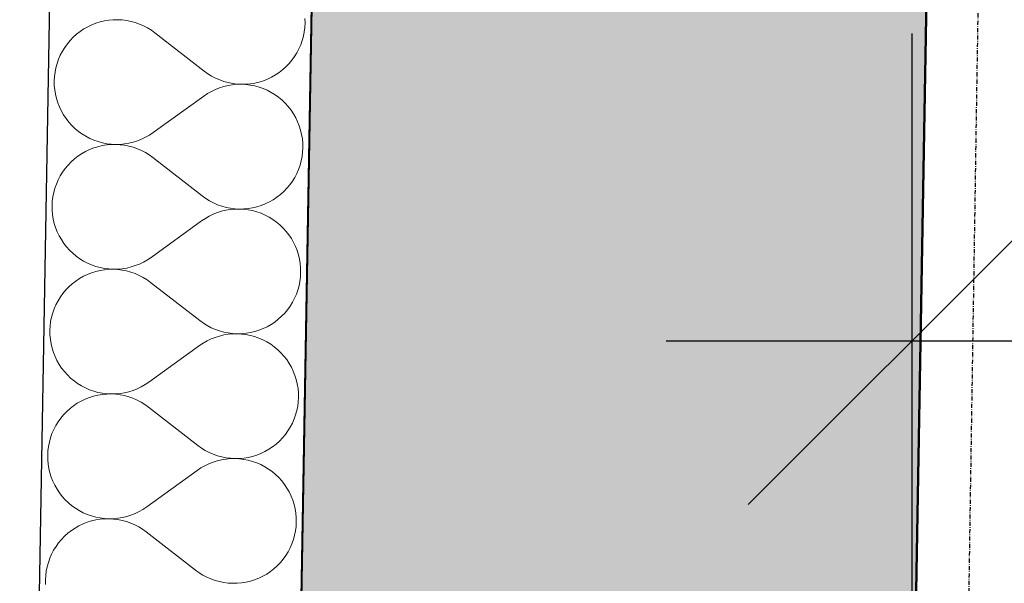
# Model space of a CAD drawing. Header units: millimetres. Extents: x -25972 to 4435, y -2839 to 20217.
# Tile 48 of 110: x -20521 to -19920, y 7976 to 8320. Entities that reach past the tile are written whole.
import ezdxf

# ---------------------------------------------------------------- set-up
doc = ezdxf.new("R2010")
doc.units = ezdxf.units.MM
doc.header["$MEASUREMENT"] = 0
doc.linetypes.add('Wipeout_Contour', pattern=[1000, 0, -1000])
doc.linetypes.add('Čerchovaná M', pattern=[4.5, 2.5, -0.85, 0.3, -0.85])
for name, color, linetype in [('7._POHLED ZÁPADNÍ_2_3D prvky fasada nove', 7, 'Continuous'), ('7._POHLED ZÁPADNÍ_2_Konstrukce - nosné', 7, 'Continuous'), ('7._POHLED ZÁPADNÍ_2_Nové_Konstrukce - nosné', 7, 'Continuous'), ('7._POHLED ZÁPADNÍ_2_Nové_Kresby a obrázky', 7, 'Continuous'), ('7._POHLED ZÁPADNÍ_2_Nové_Kóty - SP', 7, 'Continuous'), ('7._POHLED ZÁPADNÍ_2_Nové_Výplně – Řezové', 7, 'Continuous'), ('7._POHLED ZÁPADNÍ_2_Výplně – Řezové', 7, 'Continuous')]:
    doc.layers.add(name, color=color, linetype=linetype)

# ---------------------------------------------------------------- blocks, each defined once
blk = doc.blocks.new('*X32', base_point=(-26263.07, -5016.56))
at = {"layer": '7._POHLED ZÁPADNÍ_2_Nové_Výplně – Řezové', "color": 21, "linetype": 'Continuous', "lineweight": 20, "true_color": 0xffaaaa}
for p, q in [((-20346.82, 8317.85), (-20346.87, 8320.57)), ((-20479.41, 8315.51), (-20481.78, 8314.16)), ((-20476.96, 8316.68), (-20479.41, 8315.51)), ((-20474.43, 8317.68), (-20476.96, 8316.68)), ((-20471.83, 8318.49), (-20474.43, 8317.68)), ((-20469.18, 8319.12), (-20471.83, 8318.49)), ((-20466.5, 8319.55), (-20469.18, 8319.12)), ((-20463.79, 8319.79), (-20466.5, 8319.55)), ((-20461.07, 8319.84), (-20463.79, 8319.79)), ((-20458.35, 8319.7), (-20461.07, 8319.84)), ((-20455.65, 8319.36), (-20458.35, 8319.7)), ((-20452.98, 8318.83), (-20455.65, 8319.36)), ((-20450.36, 8318.1), (-20452.98, 8318.83)), ((-20447.8, 8317.2), (-20450.36, 8318.1)), ((-20445.3, 8316.11), (-20447.8, 8317.2)), ((-20442.89, 8314.85), (-20445.3, 8316.11)), ((-20440.58, 8313.42), (-20442.89, 8314.85)), ((-20347.31, 8312.43), (-20346.97, 8315.13)), ((-20346.97, 8315.13), (-20346.82, 8317.85)), ((-20488.21, 8309.17), (-20490.1, 8307.21)), ((-20486.19, 8310.98), (-20488.21, 8309.17)), ((-20484.04, 8312.65), (-20486.19, 8310.98)), ((-20481.78, 8314.16), (-20484.04, 8312.65)), ((-20438.37, 8311.83), (-20440.58, 8313.42)), ((-20408.3, 8288.44), (-20438.37, 8311.83)), ((-20348.56, 8307.14), (-20347.84, 8309.77)), ((-20347.84, 8309.77), (-20347.31, 8312.43)), ((-20493.44, 8302.91), (-20494.87, 8300.6)), ((-20491.84, 8305.12), (-20493.44, 8302.91)), ((-20490.1, 8307.21), (-20491.84, 8305.12)), ((-20350.55, 8302.08), (-20349.46, 8304.58)), ((-20349.46, 8304.58), (-20348.56, 8307.14)), ((-20496.13, 8298.19), (-20497.21, 8295.69)), ((-20494.87, 8300.6), (-20496.13, 8298.19)), ((-20354.83, 8295.15), (-20353.23, 8297.36)), ((-20353.23, 8297.36), (-20351.81, 8299.67)), ((-20351.81, 8299.67), (-20350.55, 8302.08)), ((-20498.83, 8290.5), (-20499.36, 8287.83)), ((-20498.11, 8293.13), (-20498.83, 8290.5)), ((-20497.21, 8295.69), (-20498.11, 8293.13)), ((-20360.48, 8289.29), (-20358.46, 8291.1)), ((-20358.46, 8291.1), (-20356.57, 8293.06)), ((-20356.57, 8293.06), (-20354.83, 8295.15)), ((-20499.7, 8285.13), (-20499.85, 8282.42)), ((-20499.36, 8287.83), (-20499.7, 8285.13)), ((-20408.3, 8288.44), (-20406.09, 8286.85)), ((-20406.09, 8286.85), (-20403.78, 8285.42)), ((-20403.78, 8285.42), (-20401.37, 8284.16)), ((-20369.71, 8283.58), (-20367.26, 8284.76)), ((-20367.26, 8284.76), (-20364.89, 8286.11)), ((-20364.89, 8286.11), (-20362.63, 8287.62)), ((-20362.63, 8287.62), (-20360.48, 8289.29)), ((-20499.85, 8282.42), (-20499.8, 8279.7)), ((-20499.8, 8279.7), (-20499.55, 8276.99)), ((-20398.96, 8278.25), (-20401.49, 8277.25)), ((-20401.37, 8284.16), (-20398.87, 8283.07)), ((-20396.36, 8279.06), (-20398.96, 8278.25)), ((-20398.87, 8283.07), (-20396.31, 8282.16)), ((-20393.72, 8279.69), (-20396.36, 8279.06)), ((-20396.31, 8282.16), (-20393.69, 8281.44)), ((-20391.03, 8280.13), (-20393.72, 8279.69)), ((-20393.69, 8281.44), (-20391.02, 8280.91)), ((-20388.32, 8280.37), (-20391.03, 8280.13)), ((-20391.02, 8280.91), (-20388.32, 8280.57)), ((-20388.32, 8280.57), (-20385.6, 8280.43)), ((-20385.6, 8280.43), (-20388.32, 8280.37)), ((-20385.6, 8280.43), (-20382.88, 8280.47)), ((-20382.89, 8280.28), (-20385.6, 8280.43)), ((-20380.19, 8279.95), (-20382.89, 8280.28)), ((-20382.88, 8280.47), (-20380.17, 8280.72)), ((-20377.52, 8279.42), (-20380.19, 8279.95)), ((-20380.17, 8280.72), (-20377.49, 8281.15)), ((-20374.89, 8278.7), (-20377.52, 8279.42)), ((-20377.49, 8281.15), (-20374.84, 8281.78)), ((-20372.33, 8277.8), (-20374.89, 8278.7)), ((-20374.84, 8281.78), (-20372.24, 8282.59)), ((-20372.24, 8282.59), (-20369.71, 8283.58)), ((-20499.55, 8276.99), (-20499.12, 8274.3)), ((-20499.12, 8274.3), (-20498.49, 8271.66)), ((-20408.56, 8273.21), (-20439.43, 8250.88)), ((-20406.3, 8274.72), (-20408.56, 8273.21)), ((-20403.94, 8276.07), (-20406.3, 8274.72)), ((-20401.49, 8277.25), (-20403.94, 8276.07)), ((-20369.83, 8276.72), (-20372.33, 8277.8)), ((-20367.42, 8275.46), (-20369.83, 8276.72)), ((-20365.1, 8274.03), (-20367.42, 8275.46)), ((-20362.9, 8272.44), (-20365.1, 8274.03)), ((-20360.81, 8270.7), (-20362.9, 8272.44)), ((-20498.49, 8271.66), (-20497.67, 8269.06)), ((-20497.67, 8269.06), (-20496.68, 8266.53)), ((-20496.68, 8266.53), (-20495.5, 8264.08)), ((-20358.85, 8268.81), (-20360.81, 8270.7)), ((-20357.03, 8266.79), (-20358.85, 8268.81)), ((-20355.36, 8264.64), (-20357.03, 8266.79)), ((-20495.5, 8264.08), (-20494.15, 8261.71)), ((-20494.15, 8261.71), (-20492.64, 8259.45)), ((-20353.84, 8262.38), (-20355.36, 8264.64)), ((-20352.5, 8260.01), (-20353.84, 8262.38)), ((-20492.64, 8259.45), (-20490.97, 8257.3)), ((-20490.97, 8257.3), (-20489.15, 8255.28)), ((-20489.15, 8255.28), (-20487.19, 8253.39)), ((-20351.32, 8257.56), (-20352.5, 8260.01)), ((-20350.32, 8255.03), (-20351.32, 8257.56)), ((-20349.51, 8252.43), (-20350.32, 8255.03)), ((-20487.19, 8253.39), (-20485.1, 8251.65)), ((-20485.1, 8251.65), (-20482.9, 8250.06)), ((-20482.9, 8250.06), (-20480.58, 8248.63)), ((-20480.58, 8248.63), (-20478.17, 8247.37)), ((-20444.06, 8248.02), (-20441.69, 8249.37)), ((-20441.69, 8249.37), (-20439.43, 8250.88)), ((-20348.88, 8249.79), (-20349.51, 8252.43)), ((-20348.45, 8247.1), (-20348.88, 8249.79)), ((-20478.17, 8247.37), (-20475.67, 8246.29)), ((-20473.16, 8242.31), (-20475.76, 8241.5)), ((-20475.67, 8246.29), (-20473.11, 8245.39)), ((-20470.51, 8242.94), (-20473.16, 8242.31)), ((-20473.11, 8245.39), (-20470.48, 8244.67)), ((-20467.83, 8243.37), (-20470.51, 8242.94)), ((-20470.48, 8244.67), (-20467.81, 8244.14)), ((-20465.12, 8243.62), (-20467.83, 8243.37)), ((-20467.81, 8244.14), (-20465.11, 8243.81)), ((-20462.4, 8243.66), (-20465.12, 8243.62)), ((-20465.11, 8243.81), (-20462.4, 8243.66)), ((-20462.4, 8243.66), (-20459.68, 8243.72)), ((-20459.68, 8243.52), (-20462.4, 8243.66)), ((-20459.68, 8243.72), (-20456.97, 8243.96)), ((-20456.98, 8243.18), (-20459.68, 8243.52)), ((-20454.31, 8242.65), (-20456.98, 8243.18)), ((-20456.97, 8243.96), (-20454.28, 8244.4)), ((-20451.69, 8241.93), (-20454.31, 8242.65)), ((-20454.28, 8244.4), (-20451.64, 8245.03)), ((-20451.64, 8245.03), (-20449.04, 8245.84)), ((-20449.04, 8245.84), (-20446.51, 8246.84)), ((-20446.51, 8246.84), (-20444.06, 8248.02)), ((-20348.2, 8244.39), (-20348.45, 8247.1)), ((-20348.15, 8241.67), (-20348.2, 8244.39)), ((-20485.37, 8236.47), (-20487.52, 8234.8)), ((-20483.11, 8237.98), (-20485.37, 8236.47)), ((-20480.74, 8239.33), (-20483.11, 8237.98)), ((-20478.29, 8240.51), (-20480.74, 8239.33)), ((-20475.76, 8241.5), (-20478.29, 8240.51)), ((-20449.12, 8241.02), (-20451.69, 8241.93)), ((-20446.63, 8239.93), (-20449.12, 8241.02)), ((-20444.22, 8238.67), (-20446.63, 8239.93)), ((-20441.91, 8237.24), (-20444.22, 8238.67)), ((-20439.7, 8235.65), (-20441.91, 8237.24)), ((-20349.16, 8233.59), (-20348.64, 8236.26)), ((-20348.64, 8236.26), (-20348.3, 8238.96)), ((-20348.3, 8238.96), (-20348.15, 8241.67)), ((-20491.43, 8231.03), (-20493.17, 8228.94)), ((-20489.54, 8232.99), (-20491.43, 8231.03)), ((-20487.52, 8234.8), (-20489.54, 8232.99)), ((-20409.63, 8212.26), (-20439.7, 8235.65)), ((-20350.79, 8228.4), (-20349.88, 8230.96)), ((-20349.88, 8230.96), (-20349.16, 8233.59)), ((-20496.19, 8224.42), (-20497.45, 8222.01)), ((-20494.76, 8226.73), (-20496.19, 8224.42)), ((-20493.17, 8228.94), (-20494.76, 8226.73)), ((-20353.13, 8223.49), (-20351.87, 8225.9)), ((-20351.87, 8225.9), (-20350.79, 8228.4)), ((-20498.54, 8219.51), (-20499.44, 8216.95)), ((-20497.45, 8222.01), (-20498.54, 8219.51)), ((-20357.9, 8216.88), (-20356.15, 8218.97)), ((-20356.15, 8218.97), (-20354.56, 8221.18)), ((-20354.56, 8221.18), (-20353.13, 8223.49)), ((-20500.16, 8214.32), (-20500.69, 8211.66)), ((-20499.44, 8216.95), (-20500.16, 8214.32)), ((-20409.63, 8212.26), (-20407.42, 8210.67)), ((-20363.96, 8211.44), (-20361.81, 8213.11)), ((-20361.81, 8213.11), (-20359.79, 8214.92)), ((-20359.79, 8214.92), (-20357.9, 8216.88)), ((-20501.03, 8208.96), (-20501.17, 8206.24)), ((-20501.17, 8206.24), (-20501.12, 8203.52)), ((-20500.69, 8211.66), (-20501.03, 8208.96)), ((-20407.42, 8210.67), (-20405.11, 8209.24)), ((-20405.11, 8209.24), (-20402.7, 8207.98)), ((-20402.7, 8207.98), (-20400.2, 8206.89)), ((-20400.2, 8206.89), (-20397.64, 8205.99)), ((-20376.17, 8205.6), (-20373.57, 8206.41)), ((-20373.57, 8206.41), (-20371.04, 8207.41)), ((-20371.04, 8207.41), (-20368.59, 8208.58)), ((-20368.59, 8208.58), (-20366.22, 8209.93)), ((-20366.22, 8209.93), (-20363.96, 8211.44)), ((-20501.12, 8203.52), (-20500.88, 8200.81)), ((-20500.88, 8200.81), (-20500.44, 8198.12)), ((-20402.82, 8201.07), (-20405.27, 8199.89)), ((-20400.29, 8202.07), (-20402.82, 8201.07)), ((-20397.69, 8202.88), (-20400.29, 8202.07)), ((-20395.04, 8203.51), (-20397.69, 8202.88)), ((-20397.64, 8205.99), (-20395.01, 8205.26)), ((-20392.36, 8203.95), (-20395.04, 8203.51)), ((-20395.01, 8205.26), (-20392.35, 8204.73)), ((-20389.65, 8204.2), (-20392.36, 8203.95)), ((-20392.35, 8204.73), (-20389.65, 8204.39)), ((-20389.65, 8204.39), (-20386.93, 8204.25)), ((-20386.93, 8204.25), (-20389.65, 8204.2)), ((-20386.93, 8204.25), (-20384.21, 8204.3)), ((-20384.21, 8204.1), (-20386.93, 8204.25)), ((-20384.21, 8204.3), (-20381.5, 8204.54)), ((-20381.51, 8203.77), (-20384.21, 8204.1)), ((-20378.85, 8203.24), (-20381.51, 8203.77)), ((-20381.5, 8204.54), (-20378.82, 8204.97)), ((-20376.22, 8202.52), (-20378.85, 8203.24)), ((-20378.82, 8204.97), (-20376.17, 8205.6)), ((-20373.65, 8201.62), (-20376.22, 8202.52)), ((-20371.16, 8200.54), (-20373.65, 8201.62)), ((-20368.75, 8199.28), (-20371.16, 8200.54)), ((-20500.44, 8198.12), (-20499.82, 8195.48)), ((-20499.82, 8195.48), (-20499, 8192.88)), ((-20409.89, 8197.03), (-20440.76, 8174.7)), ((-20407.63, 8198.54), (-20409.89, 8197.03)), ((-20405.27, 8199.89), (-20407.63, 8198.54)), ((-20366.43, 8197.85), (-20368.75, 8199.28)), ((-20364.22, 8196.26), (-20366.43, 8197.85)), ((-20362.13, 8194.52), (-20364.22, 8196.26)), ((-20360.18, 8192.63), (-20362.13, 8194.52)), ((-20499, 8192.88), (-20498.01, 8190.35)), ((-20498.01, 8190.35), (-20496.83, 8187.9)), ((-20358.36, 8190.61), (-20360.18, 8192.63)), ((-20356.69, 8188.46), (-20358.36, 8190.61)), ((-20355.17, 8186.2), (-20356.69, 8188.46)), ((-20496.83, 8187.9), (-20495.48, 8185.53)), ((-20495.48, 8185.53), (-20493.97, 8183.27)), ((-20493.97, 8183.27), (-20492.3, 8181.12)), ((-20353.83, 8183.84), (-20355.17, 8186.2)), ((-20352.65, 8181.38), (-20353.83, 8183.84)), ((-20492.3, 8181.12), (-20490.48, 8179.1)), ((-20490.48, 8179.1), (-20488.52, 8177.21)), ((-20488.52, 8177.21), (-20486.43, 8175.47)), ((-20351.65, 8178.85), (-20352.65, 8181.38)), ((-20350.84, 8176.26), (-20351.65, 8178.85)), ((-20350.21, 8173.61), (-20350.84, 8176.26)), ((-20486.43, 8175.47), (-20484.22, 8173.88)), ((-20484.22, 8173.88), (-20481.91, 8172.45)), ((-20481.91, 8172.45), (-20479.5, 8171.2)), ((-20479.5, 8171.2), (-20477, 8170.11)), ((-20477, 8170.11), (-20474.43, 8169.21)), ((-20450.37, 8169.66), (-20447.84, 8170.66)), ((-20447.84, 8170.66), (-20445.38, 8171.84)), ((-20445.38, 8171.84), (-20443.02, 8173.19)), ((-20443.02, 8173.19), (-20440.76, 8174.7)), ((-20349.77, 8170.92), (-20350.21, 8173.61)), ((-20349.53, 8168.21), (-20349.77, 8170.92)), ((-20479.62, 8164.33), (-20482.07, 8163.15)), ((-20477.08, 8165.32), (-20479.62, 8164.33)), ((-20474.49, 8166.13), (-20477.08, 8165.32)), ((-20471.84, 8166.76), (-20474.49, 8166.13)), ((-20474.43, 8169.21), (-20471.81, 8168.49)), ((-20469.15, 8167.2), (-20471.84, 8166.76)), ((-20471.81, 8168.49), (-20469.14, 8167.96)), ((-20466.44, 8167.44), (-20469.15, 8167.2)), ((-20469.14, 8167.96), (-20466.44, 8167.63)), ((-20466.44, 8167.63), (-20463.72, 8167.48)), ((-20463.72, 8167.48), (-20466.44, 8167.44)), ((-20463.72, 8167.48), (-20461, 8167.54)), ((-20461.01, 8167.34), (-20463.72, 8167.48)), ((-20458.31, 8167), (-20461.01, 8167.34)), ((-20461, 8167.54), (-20458.3, 8167.78)), ((-20455.64, 8166.47), (-20458.31, 8167)), ((-20458.3, 8167.78), (-20455.61, 8168.22)), ((-20453.02, 8165.75), (-20455.64, 8166.47)), ((-20455.61, 8168.22), (-20452.96, 8168.85)), ((-20450.45, 8164.84), (-20453.02, 8165.75)), ((-20452.96, 8168.85), (-20450.37, 8169.66)), ((-20447.96, 8163.75), (-20450.45, 8164.84)), ((-20349.63, 8162.78), (-20349.48, 8165.49)), ((-20349.48, 8165.49), (-20349.53, 8168.21)), ((-20488.84, 8158.63), (-20490.87, 8156.81)), ((-20486.7, 8160.29), (-20488.84, 8158.63)), ((-20484.43, 8161.81), (-20486.7, 8160.29)), ((-20482.07, 8163.15), (-20484.43, 8161.81)), ((-20445.55, 8162.49), (-20447.96, 8163.75)), ((-20443.23, 8161.06), (-20445.55, 8162.49)), ((-20441.03, 8159.47), (-20443.23, 8161.06)), ((-20410.96, 8136.08), (-20441.03, 8159.47)), ((-20350.49, 8157.41), (-20349.96, 8160.08)), ((-20349.96, 8160.08), (-20349.63, 8162.78)), ((-20494.5, 8152.76), (-20496.09, 8150.55)), ((-20492.76, 8154.85), (-20494.5, 8152.76)), ((-20490.87, 8156.81), (-20492.76, 8154.85)), ((-20353.2, 8149.72), (-20352.12, 8152.22)), ((-20352.12, 8152.22), (-20351.21, 8154.78)), ((-20351.21, 8154.78), (-20350.49, 8157.41)), ((-20497.52, 8148.24), (-20498.78, 8145.83)), ((-20496.09, 8150.55), (-20497.52, 8148.24)), ((-20355.89, 8145), (-20354.46, 8147.31)), ((-20354.46, 8147.31), (-20353.2, 8149.72)), ((-20500.77, 8140.77), (-20501.49, 8138.14)), ((-20499.87, 8143.33), (-20500.77, 8140.77)), ((-20498.78, 8145.83), (-20499.87, 8143.33)), ((-20361.12, 8138.75), (-20359.23, 8140.7)), ((-20359.23, 8140.7), (-20357.48, 8142.79)), ((-20357.48, 8142.79), (-20355.89, 8145)), ((-20502.02, 8135.48), (-20502.36, 8132.78)), ((-20501.49, 8138.14), (-20502.02, 8135.48)), ((-20410.96, 8136.08), (-20408.75, 8134.49)), ((-20408.75, 8134.49), (-20406.44, 8133.06)), ((-20367.55, 8133.75), (-20365.29, 8135.26)), ((-20365.29, 8135.26), (-20363.14, 8136.93)), ((-20363.14, 8136.93), (-20361.12, 8138.75)), ((-20502.36, 8132.78), (-20502.5, 8130.06)), ((-20502.5, 8130.06), (-20502.45, 8127.34)), ((-20406.44, 8133.06), (-20404.03, 8131.8)), ((-20404.03, 8131.8), (-20401.53, 8130.71)), ((-20401.53, 8130.71), (-20398.97, 8129.81)), ((-20398.97, 8129.81), (-20396.34, 8129.09)), ((-20396.34, 8129.09), (-20393.67, 8128.55)), ((-20393.67, 8128.55), (-20390.98, 8128.21)), ((-20390.98, 8128.21), (-20388.26, 8128.07)), ((-20388.26, 8128.07), (-20390.98, 8128.02)), ((-20388.26, 8128.07), (-20385.54, 8128.12)), ((-20385.54, 8127.93), (-20388.26, 8128.07)), ((-20385.54, 8128.12), (-20382.83, 8128.36)), ((-20382.83, 8128.36), (-20380.14, 8128.79)), ((-20380.14, 8128.79), (-20377.5, 8129.42)), ((-20377.5, 8129.42), (-20374.9, 8130.23)), ((-20374.9, 8130.23), (-20372.37, 8131.23)), ((-20372.37, 8131.23), (-20369.91, 8132.4)), ((-20369.91, 8132.4), (-20367.55, 8133.75)), ((-20502.45, 8127.34), (-20502.21, 8124.63)), ((-20502.21, 8124.63), (-20501.77, 8121.95)), ((-20408.96, 8122.36), (-20411.22, 8120.85)), ((-20406.6, 8123.71), (-20408.96, 8122.36)), ((-20404.15, 8124.89), (-20406.6, 8123.71)), ((-20401.62, 8125.89), (-20404.15, 8124.89)), ((-20399.02, 8126.7), (-20401.62, 8125.89)), ((-20396.37, 8127.33), (-20399.02, 8126.7)), ((-20393.69, 8127.77), (-20396.37, 8127.33)), ((-20390.98, 8128.02), (-20393.69, 8127.77)), ((-20382.84, 8127.59), (-20385.54, 8127.93)), ((-20380.17, 8127.06), (-20382.84, 8127.59)), ((-20377.55, 8126.34), (-20380.17, 8127.06)), ((-20374.98, 8125.44), (-20377.55, 8126.34)), ((-20372.49, 8124.36), (-20374.98, 8125.44)), ((-20370.08, 8123.1), (-20372.49, 8124.36)), ((-20367.76, 8121.67), (-20370.08, 8123.1)), ((-20501.77, 8121.95), (-20501.15, 8119.3)), ((-20501.15, 8119.3), (-20500.33, 8116.7)), ((-20500.33, 8116.7), (-20499.33, 8114.17)), ((-20411.22, 8120.85), (-20442.09, 8098.53)), ((-20365.55, 8120.08), (-20367.76, 8121.67)), ((-20363.46, 8118.34), (-20365.55, 8120.08)), ((-20361.5, 8116.45), (-20363.46, 8118.34)), ((-20359.68, 8114.43), (-20361.5, 8116.45)), ((-20499.33, 8114.17), (-20498.16, 8111.72)), ((-20498.16, 8111.72), (-20496.81, 8109.35)), ((-20358.01, 8112.28), (-20359.68, 8114.43)), ((-20356.5, 8110.02), (-20358.01, 8112.28)), ((-20355.15, 8107.66), (-20356.5, 8110.02)), ((-20496.81, 8109.35), (-20495.3, 8107.09)), ((-20495.3, 8107.09), (-20493.63, 8104.95)), ((-20493.63, 8104.95), (-20491.81, 8102.92)), ((-20353.98, 8105.2), (-20355.15, 8107.66)), ((-20352.98, 8102.67), (-20353.98, 8105.2)), ((-20491.81, 8102.92), (-20489.85, 8101.04)), ((-20489.85, 8101.04), (-20487.76, 8099.29)), ((-20487.76, 8099.29), (-20485.55, 8097.7)), ((-20444.35, 8097.01), (-20442.09, 8098.53)), ((-20352.17, 8100.08), (-20352.98, 8102.67)), ((-20351.54, 8097.43), (-20352.17, 8100.08)), ((-20485.55, 8097.7), (-20483.24, 8096.28)), ((-20483.24, 8096.28), (-20480.82, 8095.02)), ((-20480.82, 8095.02), (-20478.33, 8093.93)), ((-20478.33, 8093.93), (-20475.76, 8093.03)), ((-20475.76, 8093.03), (-20473.14, 8092.31)), ((-20473.14, 8092.31), (-20470.47, 8091.79)), ((-20459.62, 8091.6), (-20456.94, 8092.04)), ((-20456.94, 8092.04), (-20454.29, 8092.67)), ((-20454.29, 8092.67), (-20451.7, 8093.49)), ((-20451.7, 8093.49), (-20449.17, 8094.49)), ((-20449.17, 8094.49), (-20446.71, 8095.66)), ((-20446.71, 8095.66), (-20444.35, 8097.01)), ((-20351.1, 8094.74), (-20351.54, 8097.43)), ((-20350.86, 8092.03), (-20351.1, 8094.74)), ((-20350.81, 8089.31), (-20350.86, 8092.03)), ((-20483.4, 8086.97), (-20485.76, 8085.63)), ((-20480.94, 8088.15), (-20483.4, 8086.97)), ((-20478.41, 8089.14), (-20480.94, 8088.15)), ((-20475.82, 8089.96), (-20478.41, 8089.14)), ((-20473.17, 8090.58), (-20475.82, 8089.96)), ((-20470.48, 8091.02), (-20473.17, 8090.58)), ((-20467.77, 8091.26), (-20470.48, 8091.02)), ((-20470.47, 8091.79), (-20467.77, 8091.45)), ((-20467.77, 8091.45), (-20465.05, 8091.31)), ((-20465.05, 8091.31), (-20467.77, 8091.26)), ((-20465.05, 8091.31), (-20462.33, 8091.36)), ((-20462.34, 8091.16), (-20465.05, 8091.31)), ((-20459.64, 8090.82), (-20462.34, 8091.16)), ((-20462.33, 8091.36), (-20459.62, 8091.6)), ((-20456.97, 8090.29), (-20459.64, 8090.82)), ((-20454.35, 8089.57), (-20456.97, 8090.29)), ((-20451.78, 8088.66), (-20454.35, 8089.57)), ((-20449.29, 8087.58), (-20451.78, 8088.66)), ((-20446.88, 8086.31), (-20449.29, 8087.58)), ((-20444.56, 8084.88), (-20446.88, 8086.31)), ((-20351.29, 8083.9), (-20350.95, 8086.6)), ((-20350.95, 8086.6), (-20350.81, 8089.31)), ((-20492.2, 8080.63), (-20494.09, 8078.67)), ((-20490.17, 8082.45), (-20492.2, 8080.63)), ((-20488.02, 8084.12), (-20490.17, 8082.45)), ((-20485.76, 8085.63), (-20488.02, 8084.12)), ((-20442.36, 8083.29), (-20444.56, 8084.88)), ((-20412.28, 8059.91), (-20442.36, 8083.29)), ((-20352.54, 8078.61), (-20351.82, 8081.23)), ((-20351.82, 8081.23), (-20351.29, 8083.9)), ((-20497.42, 8074.38), (-20498.85, 8072.06)), ((-20495.83, 8076.58), (-20497.42, 8074.38)), ((-20494.09, 8078.67), (-20495.83, 8076.58)), ((-20354.53, 8073.55), (-20353.44, 8076.04)), ((-20353.44, 8076.04), (-20352.54, 8078.61)), ((-20500.11, 8069.65), (-20501.2, 8067.16)), ((-20498.85, 8072.06), (-20500.11, 8069.65)), ((-20358.81, 8066.61), (-20357.22, 8068.82)), ((-20357.22, 8068.82), (-20355.79, 8071.13)), ((-20355.79, 8071.13), (-20354.53, 8073.55)), ((-20502.82, 8061.97), (-20503.35, 8059.3)), ((-20502.1, 8064.59), (-20502.82, 8061.97)), ((-20501.2, 8067.16), (-20502.1, 8064.59)), ((-20364.47, 8060.75), (-20362.44, 8062.57)), ((-20362.44, 8062.57), (-20360.55, 8064.52)), ((-20360.55, 8064.52), (-20358.81, 8066.61)), ((-20503.69, 8056.6), (-20503.83, 8053.88)), ((-20503.35, 8059.3), (-20503.69, 8056.6)), ((-20412.28, 8059.91), (-20410.08, 8058.31)), ((-20410.08, 8058.31), (-20407.76, 8056.88)), ((-20407.76, 8056.88), (-20405.35, 8055.62)), ((-20373.7, 8055.05), (-20371.24, 8056.22)), ((-20371.24, 8056.22), (-20368.88, 8057.57)), ((-20368.88, 8057.57), (-20366.62, 8059.08)), ((-20366.62, 8059.08), (-20364.47, 8060.75)), ((-20503.83, 8053.88), (-20503.78, 8051.16)), ((-20503.78, 8051.16), (-20503.54, 8048.45)), ((-20405.35, 8055.62), (-20402.86, 8054.53)), ((-20400.35, 8050.53), (-20402.94, 8049.71)), ((-20402.86, 8054.53), (-20400.29, 8053.63)), ((-20397.7, 8051.15), (-20400.35, 8050.53)), ((-20400.29, 8053.63), (-20397.67, 8052.91)), ((-20395.02, 8051.59), (-20397.7, 8051.15)), ((-20397.67, 8052.91), (-20395, 8052.38)), ((-20392.31, 8051.84), (-20395.02, 8051.59)), ((-20395, 8052.38), (-20392.3, 8052.04)), ((-20389.59, 8051.89), (-20392.31, 8051.84)), ((-20392.3, 8052.04), (-20389.59, 8051.89)), ((-20389.59, 8051.89), (-20386.87, 8051.94)), ((-20386.87, 8051.75), (-20389.59, 8051.89)), ((-20386.87, 8051.94), (-20384.16, 8052.18)), ((-20384.17, 8051.41), (-20386.87, 8051.75)), ((-20381.5, 8050.88), (-20384.17, 8051.41)), ((-20384.16, 8052.18), (-20381.47, 8052.61)), ((-20378.88, 8050.16), (-20381.5, 8050.88)), ((-20381.47, 8052.61), (-20378.82, 8053.24)), ((-20376.31, 8049.26), (-20378.88, 8050.16)), ((-20378.82, 8053.24), (-20376.23, 8054.05)), ((-20376.23, 8054.05), (-20373.7, 8055.05)), ((-20503.54, 8048.45), (-20503.1, 8045.77)), ((-20503.1, 8045.77), (-20502.47, 8043.12)), ((-20412.55, 8044.67), (-20443.42, 8022.35)), ((-20410.29, 8046.18), (-20412.55, 8044.67)), ((-20407.93, 8047.53), (-20410.29, 8046.18)), ((-20405.47, 8048.71), (-20407.93, 8047.53)), ((-20402.94, 8049.71), (-20405.47, 8048.71)), ((-20373.82, 8048.18), (-20376.31, 8049.26)), ((-20371.4, 8046.92), (-20373.82, 8048.18)), ((-20369.09, 8045.49), (-20371.4, 8046.92)), ((-20366.88, 8043.9), (-20369.09, 8045.49)), ((-20502.47, 8043.12), (-20501.66, 8040.52)), ((-20501.66, 8040.52), (-20500.66, 8037.99)), ((-20500.66, 8037.99), (-20499.49, 8035.54)), ((-20364.79, 8042.16), (-20366.88, 8043.9)), ((-20362.83, 8040.27), (-20364.79, 8042.16)), ((-20361.01, 8038.25), (-20362.83, 8040.27)), ((-20359.34, 8036.1), (-20361.01, 8038.25)), ((-20499.49, 8035.54), (-20498.14, 8033.18)), ((-20498.14, 8033.18), (-20496.63, 8030.91)), ((-20357.83, 8033.84), (-20359.34, 8036.1)), ((-20356.48, 8031.48), (-20357.83, 8033.84)), ((-20496.63, 8030.91), (-20494.96, 8028.77)), ((-20494.96, 8028.77), (-20493.14, 8026.74)), ((-20493.14, 8026.74), (-20491.18, 8024.86)), ((-20355.31, 8029.02), (-20356.48, 8031.48)), ((-20354.31, 8026.49), (-20355.31, 8029.02)), ((-20353.49, 8023.9), (-20354.31, 8026.49)), ((-20491.18, 8024.86), (-20489.09, 8023.11)), ((-20489.09, 8023.11), (-20486.88, 8021.52)), ((-20486.88, 8021.52), (-20484.56, 8020.1)), ((-20484.56, 8020.1), (-20482.15, 8018.84)), ((-20448.04, 8019.48), (-20445.68, 8020.83)), ((-20445.68, 8020.83), (-20443.42, 8022.35)), ((-20352.87, 8021.25), (-20353.49, 8023.9)), ((-20352.43, 8018.57), (-20352.87, 8021.25)), ((-20482.15, 8018.84), (-20479.66, 8017.75)), ((-20479.66, 8017.75), (-20477.09, 8016.85)), ((-20474.5, 8014.4), (-20477.14, 8013.78)), ((-20477.09, 8016.85), (-20474.47, 8016.13)), ((-20471.81, 8014.84), (-20474.5, 8014.4)), ((-20474.47, 8016.13), (-20471.8, 8015.61)), ((-20469.1, 8015.08), (-20471.81, 8014.84)), ((-20471.8, 8015.61), (-20469.1, 8015.27)), ((-20469.1, 8015.27), (-20466.38, 8015.13)), ((-20466.38, 8015.13), (-20469.1, 8015.08)), ((-20466.38, 8015.13), (-20463.66, 8015.18)), ((-20463.66, 8014.98), (-20466.38, 8015.13)), ((-20463.66, 8015.18), (-20460.95, 8015.42)), ((-20460.97, 8014.64), (-20463.66, 8014.98)), ((-20458.3, 8014.11), (-20460.97, 8014.64)), ((-20460.95, 8015.42), (-20458.27, 8015.86)), ((-20455.67, 8013.39), (-20458.3, 8014.11)), ((-20458.27, 8015.86), (-20455.62, 8016.49)), ((-20455.62, 8016.49), (-20453.02, 8017.31)), ((-20453.02, 8017.31), (-20450.49, 8018.31)), ((-20450.49, 8018.31), (-20448.04, 8019.48)), ((-20352.19, 8015.86), (-20352.43, 8018.57)), ((-20352.14, 8013.14), (-20352.19, 8015.86)), ((-20489.35, 8007.94), (-20491.5, 8006.27)), ((-20487.09, 8009.45), (-20489.35, 8007.94)), ((-20484.73, 8010.79), (-20487.09, 8009.45)), ((-20482.27, 8011.97), (-20484.73, 8010.79)), ((-20479.74, 8012.96), (-20482.27, 8011.97)), ((-20477.14, 8013.78), (-20479.74, 8012.96)), ((-20453.11, 8012.48), (-20455.67, 8013.39)), ((-20450.61, 8011.4), (-20453.11, 8012.48)), ((-20448.2, 8010.13), (-20450.61, 8011.4)), ((-20445.89, 8008.7), (-20448.2, 8010.13)), ((-20443.68, 8007.11), (-20445.89, 8008.7)), ((-20352.62, 8007.72), (-20352.28, 8010.42)), ((-20352.28, 8010.42), (-20352.14, 8013.14)), ((-20495.41, 8002.49), (-20497.16, 8000.4)), ((-20493.52, 8004.45), (-20495.41, 8002.49)), ((-20491.5, 8006.27), (-20493.52, 8004.45)), ((-20413.61, 7983.73), (-20443.68, 8007.11)), ((-20354.77, 7999.86), (-20353.87, 8002.43)), ((-20353.87, 8002.43), (-20353.15, 8005.05)), ((-20353.15, 8005.05), (-20352.62, 8007.72)), ((-20500.18, 7995.88), (-20501.44, 7993.47)), ((-20498.75, 7998.2), (-20500.18, 7995.88)), ((-20497.16, 8000.4), (-20498.75, 7998.2)), ((-20357.12, 7994.96), (-20355.86, 7997.37)), ((-20355.86, 7997.37), (-20354.77, 7999.86)), ((-20502.52, 7990.98), (-20503.43, 7988.41)), ((-20501.44, 7993.47), (-20502.52, 7990.98)), ((-20361.88, 7988.35), (-20360.14, 7990.43)), ((-20360.14, 7990.43), (-20358.55, 7992.64)), ((-20358.55, 7992.64), (-20357.12, 7994.96)), ((-20504.15, 7985.79), (-20504.68, 7983.12)), ((-20503.43, 7988.41), (-20504.15, 7985.79)), ((-20367.94, 7982.9), (-20365.8, 7984.57)), ((-20365.8, 7984.57), (-20363.77, 7986.39)), ((-20363.77, 7986.39), (-20361.88, 7988.35)), ((-20505.01, 7980.42), (-20505.16, 7977.7)), ((-20504.68, 7983.12), (-20505.01, 7980.42)), ((-20413.61, 7983.73), (-20411.41, 7982.13)), ((-20411.41, 7982.13), (-20409.09, 7980.7)), ((-20409.09, 7980.7), (-20406.68, 7979.44)), ((-20406.68, 7979.44), (-20404.19, 7978.35)), ((-20404.19, 7978.35), (-20401.62, 7977.45)), ((-20380.15, 7977.06), (-20377.56, 7977.87)), ((-20377.56, 7977.87), (-20375.02, 7978.87)), ((-20375.02, 7978.87), (-20372.57, 7980.04)), ((-20372.57, 7980.04), (-20370.21, 7981.39)), ((-20370.21, 7981.39), (-20367.94, 7982.9)), ((-20505.16, 7977.7), (-20505.11, 7974.98)), ((-20401.62, 7977.45), (-20399, 7976.73)), ((-20399, 7976.73), (-20396.33, 7976.2)), ((-20396.33, 7976.2), (-20393.63, 7975.86)), ((-20393.63, 7975.86), (-20390.91, 7975.71)), ((-20390.91, 7975.71), (-20388.19, 7975.76)), ((-20388.19, 7975.76), (-20385.49, 7976)), ((-20385.49, 7976), (-20382.8, 7976.44)), ((-20382.8, 7976.44), (-20380.15, 7977.06))]:
    blk.add_line(p, q, dxfattribs=at)

msp = doc.modelspace()

# ---------------------------------------------------------------- hatches: boundary and pattern name
at = {"layer": '7._POHLED ZÁPADNÍ_2_Výplně – Řezové', "linetype": 'Continuous', "lineweight": 13}
msp.add_hatch(color=254, dxfattribs=at).paths.add_polyline_path([(-20320.09, 9632.64), (-20358.32, 7440.14), (-19983.37, 7433.6), (-19945.7, 9594.71)])

# ---------------------------------------------------------------- linework, layer by layer
at = {"layer": '7._POHLED ZÁPADNÍ_2_Konstrukce - nosné', "color": 7, "linetype": 'Continuous', "lineweight": 50, "flags": 128}
for points in [[(-20313.53, 10008.89), (-20358.32, 7440.14)], [(-19983.37, 7433.6), (-19945.7, 9594.71)]]:
    msp.add_lwpolyline(points, dxfattribs=at)
at = {"layer": '7._POHLED ZÁPADNÍ_2_Nové_Kresby a obrázky', "color": 1, "linetype": 'Čerchovaná M', "lineweight": 25, "flags": 128}
msp.add_lwpolyline([(-19046.53, 7678.32), (-19046.53, 9398.24), (-19919.47, 9398.24), (-19946, 7708.32)], dxfattribs=at)
at = {"layer": '7._POHLED ZÁPADNÍ_2_Nové_Kóty - SP', "color": 1, "linetype": 'Continuous', "lineweight": 25}
for p, q in [((-19976.48, 7823.85), (-19976.48, 8311.35)), ((-19876.48, 8223.85), (-20076.48, 8023.85)), ((-20126.48, 8123.85), (-19976.48, 8123.85)), ((-19976.48, 8123.85), (-19036.03, 8123.85))]:
    msp.add_line(p, q, dxfattribs=at)

# ---------------------------------------------------------------- next in the draw order: wipeouts: each hides what was drawn before it
at = {"color": 254, "linetype": 'Wipeout_Contour', "lineweight": 0, "ltscale": 110482.628501}
msp.add_wipeout([(-20473.28, 10024.95), (-20520.91, 7292.94), (-20370.93, 7290.33), (-20360.93, 7290.15), (-20313.53, 10008.83)], dxfattribs=at).dxf.layer = '7._POHLED ZÁPADNÍ_2_Nové_Výplně – Řezové'

# ---------------------------------------------------------------- next in the draw order: linework, layer by layer
at = {"layer": '7._POHLED ZÁPADNÍ_2_Nové_Konstrukce - nosné', "color": 1, "linetype": 'Continuous', "lineweight": 25, "flags": 128}
for points in [[(-20470.48, 10185.48), (-20520.91, 7292.94)], [(-20360.93, 7290.15), (-20313.53, 10008.83)]]:
    msp.add_lwpolyline(points, dxfattribs=at)

# ---------------------------------------------------------------- next in the draw order: block references
at = {"layer": '7._POHLED ZÁPADNÍ_2_3D prvky fasada nove', "color": 9, "linetype": 'Continuous', "lineweight": 13}
msp.add_blockref('*X32', (-26263.07, -5016.56), dxfattribs=at)

doc.saveas('drawing.dxf')
